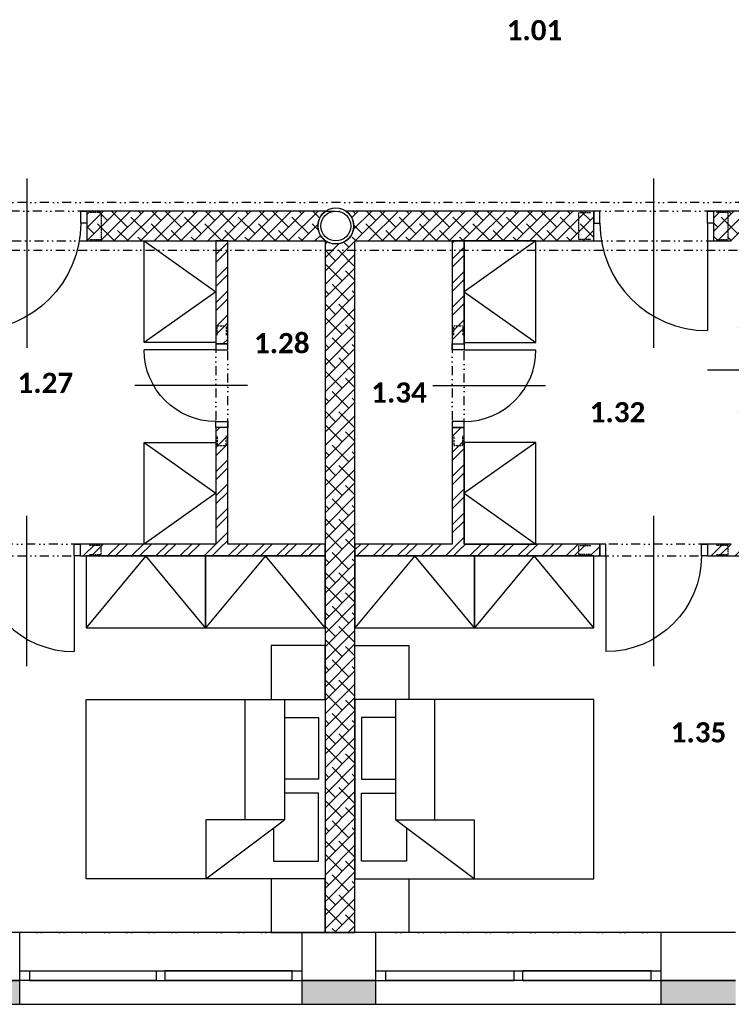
# Model space of a CAD drawing. Header units: millimetres. Extents: x -16871 to 82323, y -2942 to 27689.
# Tile 13 of 25: x 21379 to 27335, y 5230 to 13466. Entities that reach past the tile are written whole.
import ezdxf
from ezdxf.enums import TextEntityAlignment as Align

# ---------------------------------------------------------------- set-up
doc = ezdxf.new("R2010")
doc.units = ezdxf.units.MM
doc.linetypes.add('DASHED', pattern=[0.75, 0.5, -0.25])
doc.linetypes.add('DIVIDE2', pattern=[0.625, 0.25, -0.125, 0, -0.125, 0, -0.125])
for name, color, linetype in [('A-Door-G', 9, 'Continuous'), ('A-Furniture-G', 9, 'Continuous'), ('A-Room-T', 3, 'Continuous'), ('A-Wall-Abov', 9, 'DIVIDE2'), ('A-Wall-Blow', 9, 'Continuous'), ('A-Wall-Comp', 9, 'Continuous'), ('A-Wall-G', 9, 'Continuous'), ('A-Wall-Patt', 9, 'Continuous'), ('A-Window-G', 9, 'Continuous'), ('A-WindowAssy-G', 9, 'Continuous'), ('S-Beam-G', 9, 'Continuous'), ('S-Column-G', 9, 'Continuous')]:
    doc.layers.add(name, color=color, linetype=linetype)
doc.styles.add('RoomTag', font='calibrib.ttf')

# ---------------------------------------------------------------- blocks, each defined once
blk = doc.blocks.new('AreaLabel1')
at = {"style": 'RoomTag'}
blk.add_attdef('AreaOBJ:Label', text='', height=1.5, dxfattribs=at).set_placement((0, 0), align=Align.MIDDLE_CENTER)
blk = doc.blocks.new('dvojsklo')
at = {"linetype": 'ByBlock'}
for p, q in [((500, 25), (-500, 25)), ((-500, -25), (500, -25))]:
    blk.add_line(p, q, dxfattribs=at)
blk = doc.blocks.new('osa1K')
at = {"linetype": 'ByBlock'}
blk.add_lwpolyline([(0, -250), (0, 850)], dxfattribs=at)
for points in [[(-350, 0), (-350, -0.0001)], [(350, 0), (350, -0.0001)]]:
    blk.add_lwpolyline(points)
blk = doc.blocks.new('M_DFURN_BED_3D DOUBLE WARDROBE_P')
at = {"linetype": 'ByBlock', "lineweight": -2}
blk.add_lwpolyline([(1, 0.5), (0, 0.5), (0, -0.5), (1, -0.5)], close=True, dxfattribs=at)
blk.add_lwpolyline([(1, 0.5), (0, 0), (1, -0.5)], dxfattribs=at)
at = {"layer": 'DEFPOINTS', "linetype": 'ByBlock', "lineweight": -2}
for p in [(0, 0.5), (0, -0.5)]:
    blk.add_point(p, dxfattribs=at)
blk = doc.blocks.new('M_DFURN_BED_3D DOUBLE BED_P')
at = {"linetype": 'ByBlock', "lineweight": -2}
blk.add_line((0.1696, 0.5), (0.1696, -0.1712), dxfattribs=at)
for points in [[(0, -0.5), (1, -0.5), (1, 0.5), (0, 0.5)], [(0.1696, -0.1712), (0.4984, -0.1712), (0.4984, -0.5)]]:
    blk.add_lwpolyline(points, close=True, dxfattribs=at)
for points in [[(0.334, -0.1712), (0.334, 0.5)], [(0.1696, 0.3998), (0.0277, 0.3998), (0.0277, 0.0549), (0.1696, 0.0549)], [(0.2153, -0.2178), (0.2153, -0.4019), (0.0277, -0.4019), (0.0277, -0.0221), (0.1696, -0.0221)]]:
    blk.add_lwpolyline(points, dxfattribs=at)
at = {"layer": 'DEFPOINTS', "linetype": 'ByBlock', "lineweight": -2}
for p in [(0, 0.5), (1, 0), (0, -0.5)]:
    blk.add_point(p, dxfattribs=at)
blk = doc.blocks.new('SYMBOL_Closet_3_2D')
blk.add_lwpolyline([(0, 0), (0.45, 0), (0.45, -0.45), (0, -0.45)], close=True)
blk = doc.blocks.new('překlad 225')
at = {"linetype": 'ByBlock', "ltscale": 0.5}
for points in [[(-795, -112.5), (-945, -112.5), (-945, 112.5), (-795, 112.5)], [(795, -112.5), (945, -112.5), (945, 112.5), (795, 112.5)]]:
    blk.add_lwpolyline(points, dxfattribs=at)
blk = doc.blocks.new('překlad 75')
at = {"linetype": 'ByBlock', "ltscale": 0.5}
for points in [[(-795, -37.5), (-945, -37.5), (-945, 37.5), (-795, 37.5)], [(795, -37.5), (945, -37.5), (945, 37.5), (795, 37.5)]]:
    blk.add_lwpolyline(points, dxfattribs=at)

msp = doc.modelspace()

# ---------------------------------------------------------------- hatches: boundary and pattern name
at = {"layer": 'A-Wall-Patt', "linetype": 'Continuous', "lineweight": -3, "ltscale": 300}
h = msp.add_hatch(dxfattribs=at)
h.set_pattern_fill('ANSI38', color=256, scale=25, style=0)
h.paths.add_polyline_path([(27435, 11615), (27435, 11865), (27185, 11865), (27185, 11615)], flags=0)
h.paths.add_polyline_path([(26185, 11615), (26185, 11865), (24107.9, 11865, -0.458747), (24136.2, 11639.4), (24185, 11615)], flags=0)
h.paths.add_polyline_path([(21940, 11865), (21940, 11615), (23935, 11615), (23939.1, 11617, -0.52891), (23942.1, 11865)], flags=0)
h.paths.add_polyline_path([(20940, 11615), (20940, 11865), (20685, 11865), (20685, 11615)], flags=0)
h = msp.add_hatch(dxfattribs=at)
h.set_pattern_fill('ANSI32', color=256, scale=15, style=0)
h.paths.add_polyline_path([(23020, 8980), (23120, 8980), (23120, 8980), (23070, 9030), (23020, 8980)], flags=0)
h.paths.add_polyline_path([(23020, 9080), (23070, 9030), (23120, 9080), (23120, 10055), (23020, 10055)], flags=0)
h.paths.add_polyline_path([(23020, 10755), (23120, 10755), (23120, 11615), (23020, 11615)], flags=0)
h = msp.add_hatch(dxfattribs=at)
h.set_pattern_fill('ANSI38', color=256, scale=25, style=0)
h.paths.add_polyline_path([(23935, 5830), (24185, 5830), (24185, 11615), (24136.2, 11639.4, -0.377936), (23939.1, 11617), (23935, 11615)], flags=0)
h = msp.add_hatch(dxfattribs=at)
h.set_pattern_fill('ANSI32', color=256, scale=15, angle=-360, style=0)
h.paths.add_polyline_path([(25000, 10755), (25100, 10755), (25100, 11615), (25000, 11615)], flags=0)
h.paths.add_polyline_path([(25100, 10055), (25000, 10055), (25000, 9080), (25050, 9030), (25100, 9080)], flags=0)
h.paths.add_polyline_path([(25100, 8980), (25050, 9030), (25000, 8980), (25000, 8980), (25100, 8980)], flags=0)
h = msp.add_hatch(dxfattribs=at)
h.set_pattern_fill('ANSI32', color=256, scale=15, angle=-360, style=0)
h.paths.add_polyline_path([(27435, 9080), (27401.7, 9055), (27435, 8980)], flags=0)
h.paths.add_polyline_path([(25100, 9080), (25050, 9030), (25100, 8980), (26235, 8980), (26235, 9080)], flags=0)
h.paths.add_polyline_path([(27135, 9080), (27135, 8980), (27435, 8980), (27401.7, 9055), (27335, 9080)], flags=0)
h.paths.add_polyline_path([(20785, 9080), (20685, 8980), (20985, 8980), (20985, 9080)], flags=0)
h.paths.add_polyline_path([(21885, 9080), (21885, 8980), (23020, 8980), (23070, 9030), (23020, 9080)], flags=0)
h.paths.add_polyline_path([(23120, 9080), (23070, 9030), (23120, 8980), (23935, 8980), (23935, 9080)], flags=0)
h.paths.add_polyline_path([(25000, 8980), (25050, 9030), (25000, 9080), (24185, 9080), (24185, 8980)], flags=0)
h = msp.add_hatch(dxfattribs=at)
h.set_pattern_fill('HONEY', color=256, scale=15, style=0)
h.paths.add_polyline_path([(11725, 5430), (11725, 5230), (12360, 5230), (12360, 5430)], flags=0)
h.paths.add_polyline_path([(9370, 5230), (9370, 5430), (8800, 5430), (8600, 5230)], flags=0)
h.paths.add_polyline_path([(17735, 5430), (17735, 5230), (18390, 5230), (18390, 5430)], flags=0)
h.paths.add_polyline_path([(15365, 5230), (15365, 5430), (14730, 5430), (14730, 5230)], flags=0)
h.paths.add_polyline_path([(23740, 5430), (23740, 5230), (24360, 5230), (24360, 5430)], flags=0)
h.paths.add_polyline_path([(21380, 5230), (21380, 5430), (20750, 5430), (20750, 5230)], flags=0)
h.paths.add_polyline_path([(29725, 5430), (29725, 5230), (30375, 5230), (30375, 5430)], flags=0)
h.paths.add_polyline_path([(27370, 5230), (27370, 5430), (26745, 5430), (26745, 5230)], flags=0)
h.paths.add_polyline_path([(41770, 5430), (41770, 5230), (42570, 5230), (42570, 5430)], flags=0)
h.paths.add_polyline_path([(39385, 5230), (39385, 5430), (38755, 5430), (38755, 5230)], flags=0)
h.paths.add_polyline_path([(36350, 5230), (36350, 5430), (35695, 5430), (35695, 5230)], flags=0)
h.paths.add_polyline_path([(33340, 5230), (33340, 5430), (32740, 5430), (32740, 5230)], flags=0)

# ---------------------------------------------------------------- linework, layer by layer
at = {"layer": 'A-Door-G', "linetype": 'Continuous', "lineweight": -3, "ltscale": 300}
for points in [[(21890, 11865), (21940, 11865), (21940, 11765), (21890, 11765)], [(26235, 11865), (26185, 11865), (26185, 11765), (26235, 11765)], [(27135, 11865), (27185, 11865), (27185, 11765), (27135, 11765)], [(23120, 10705), (23120, 10755), (23020, 10755), (23020, 10705)], [(25000, 10705), (25000, 10755), (25100, 10755), (25100, 10705)], [(23120, 10105), (23120, 10055), (23020, 10055), (23020, 10105)], [(25000, 10105), (25000, 10055), (25100, 10055), (25100, 10105)], [(21835, 9080), (21885, 9080), (21885, 8980), (21835, 8980)], [(26285, 9080), (26235, 9080), (26235, 8980), (26285, 8980)], [(27085, 9080), (27135, 9080), (27135, 8980), (27085, 8980)]]:
    msp.add_lwpolyline(points, close=True, dxfattribs=at)
for points in [[(27135, 11765), (27135, 10865)], [(23020, 10705), (22420, 10705)], [(25100, 10705), (25700, 10705)], [(21835, 8980), (21835, 8180)], [(26285, 8980), (26285, 8180)]]:
    msp.add_lwpolyline(points, dxfattribs=at)
at = {"layer": 'A-Door-G', "linetype": 'Continuous', "lineweight": -3, "ltscale": 300, "extrusion": (0, 0, -1)}
for centre, radius, start, end in [((-20990, 11765), 900, 180, 270), ((-23020, 10705), 600, 270, 0), ((-26285, 8980), 800, 180, 270)]:
    msp.add_arc(centre, radius, start, end, dxfattribs=at)
at = {"layer": 'A-Door-G', "linetype": 'Continuous', "lineweight": -3, "ltscale": 300}
for centre, radius, start, end in [((27135, 11765), 900, 180, 270), ((25100, 10705), 600, 270, 0), ((21835, 8980), 800, 180, 270)]:
    msp.add_arc(centre, radius, start, end, dxfattribs=at)
at = {"layer": 'A-Wall-Abov', "linetype": 'DIVIDE2', "lineweight": -3, "ltscale": 300}
for p, q in [((42270, 11937.4), (9105, 11937.4)), ((21940, 11865), (20940, 11865)), ((23942.1, 11865), (24107.9, 11865)), ((27185, 11865), (26185, 11865)), ((20940, 11615), (21940, 11615)), ((26185, 11615), (27185, 11615)), ((9105, 11537.4), (42270, 11537.4)), ((23020, 10755), (23020, 10055)), ((23120, 10055), (23120, 10755)), ((25000, 10755), (25000, 10055)), ((25100, 10055), (25100, 10755)), ((21885, 9080), (20985, 9080)), ((27135, 9080), (26235, 9080)), ((20985, 8980), (21885, 8980)), ((26235, 8980), (27135, 8980)), ((23740, 5830), (21380, 5830)), ((26745, 5830), (24360, 5830)), ((21380, 5230), (23740, 5230)), ((24360, 5230), (26745, 5230))]:
    msp.add_line(p, q, dxfattribs=at)
at = {"layer": 'A-Wall-Blow', "linetype": 'Continuous', "lineweight": -3, "ltscale": 300}
for p, q in [((23740, 5830), (21380, 5830)), ((26745, 5830), (24360, 5830)), ((21380, 5230), (23740, 5230)), ((24360, 5230), (26745, 5230))]:
    msp.add_line(p, q, dxfattribs=at)
at = {"layer": 'A-Wall-Comp', "linetype": 'Continuous', "lineweight": -3, "ltscale": 300}
for p, q in [((23120, 11615), (23020, 11615)), ((23020, 11615), (23120, 11615)), ((25100, 11615), (25000, 11615)), ((25000, 11615), (25100, 11615)), ((23935, 8980), (23935, 9080)), ((23935, 9080), (23935, 8980)), ((24185, 9080), (24185, 8980)), ((24185, 8980), (24185, 9080)), ((24185, 5830), (23935, 5830)), ((23935, 5830), (24185, 5830)), ((20750, 5430), (21380, 5430)), ((21380, 5430), (20750, 5430)), ((23740, 5430), (24360, 5430)), ((24360, 5430), (23740, 5430)), ((26745, 5430), (27370, 5430)), ((27370, 5430), (26745, 5430))]:
    msp.add_line(p, q, dxfattribs=at)
at = {"layer": 'A-Wall-G', "linetype": 'Continuous', "lineweight": -3, "ltscale": 300}
for p, q in [((21940, 11865), (21940, 11615)), ((23942.1, 11865), (21940, 11865)), ((26185, 11865), (24107.9, 11865)), ((26185, 11615), (26185, 11865)), ((27435, 11865), (27185, 11865)), ((27185, 11865), (27185, 11615)), ((21940, 11615), (23020, 11615)), ((23020, 11615), (23020, 10755)), ((23120, 10755), (23120, 11615)), ((23120, 11615), (23935, 11615)), ((23935, 11615), (23935, 9080)), ((24185, 9080), (24185, 11615)), ((24185, 11615), (25000, 11615)), ((25000, 11615), (25000, 10755)), ((25100, 10755), (25100, 11615)), ((25100, 11615), (26185, 11615)), ((27185, 11615), (27335, 11615)), ((23020, 10755), (23120, 10755)), ((25000, 10755), (25100, 10755)), ((23120, 10055), (23020, 10055)), ((23020, 10055), (23020, 9080)), ((23120, 9080), (23120, 10055)), ((25100, 10055), (25000, 10055)), ((25000, 10055), (25000, 9080)), ((25100, 9080), (25100, 10055)), ((21885, 9080), (21885, 8980)), ((23020, 9080), (21885, 9080)), ((23935, 9080), (23120, 9080)), ((25000, 9080), (24185, 9080)), ((26235, 9080), (25100, 9080)), ((26235, 8980), (26235, 9080)), ((27135, 9080), (27135, 8980)), ((27335, 9080), (27135, 9080)), ((21885, 8980), (23020, 8980)), ((23020, 8980), (23120, 8980)), ((23020, 8980), (23020, 8980)), ((23120, 8980), (23935, 8980)), ((23120, 8980), (23120, 8980)), ((23935, 8980), (23935, 5830)), ((24185, 8980), (25000, 8980)), ((24185, 5830), (24185, 8980)), ((25000, 8980), (25000, 8980)), ((25000, 8980), (25100, 8980)), ((25100, 8980), (26235, 8980)), ((25100, 8980), (25100, 8980)), ((27135, 8980), (27435, 8980)), ((21380, 5830), (20750, 5830)), ((21380, 5230), (21380, 5830)), ((23935, 5830), (23740, 5830)), ((23740, 5830), (23740, 5230)), ((24360, 5830), (24185, 5830)), ((24360, 5230), (24360, 5830)), ((27370, 5830), (26745, 5830)), ((26745, 5830), (26745, 5230)), ((20750, 5230), (21380, 5230)), ((23740, 5230), (24360, 5230)), ((26745, 5230), (27370, 5230))]:
    msp.add_line(p, q, dxfattribs=at)
at = {"layer": 'A-Wall-G', "linetype": 'Continuous', "lineweight": -3, "ltscale": 300, "extrusion": (0, 0, -1)}
for start, end in [(304.94348, 56.44269), (123.55731, 222.12986), (222.12986, 304.94348)]:
    msp.add_arc((-24025, 11740), 150, start, end, dxfattribs=at)
at = {"layer": 'A-WindowAssy-G', "linetype": 'Continuous', "lineweight": -3, "ltscale": 300}
for p, q in [((21380, 5430), (21380, 5510)), ((21380, 5510), (21460, 5510)), ((21460, 5510), (21460, 5430)), ((21460, 5510), (22525, 5510)), ((22525, 5510), (23740, 5510)), ((22525, 5430), (22525, 5510)), ((22595, 5510), (22595, 5430)), ((23660, 5430), (23660, 5510)), ((23740, 5510), (23740, 5430)), ((24360, 5430), (24360, 5510)), ((24360, 5510), (25517.5, 5510)), ((24440, 5510), (24440, 5430)), ((25517.5, 5430), (25517.5, 5510)), ((25517.5, 5510), (25587.5, 5510)), ((25587.5, 5510), (26745, 5510)), ((25587.5, 5510), (25587.5, 5430)), ((26665, 5430), (26665, 5510)), ((26745, 5510), (26745, 5430)), ((21460, 5430), (21380, 5430)), ((21460, 5430), (22525, 5430)), ((22525, 5430), (23740, 5430)), ((24360, 5430), (25517.5, 5430)), ((25587.5, 5430), (25517.5, 5430)), ((25587.5, 5430), (26745, 5430))]:
    msp.add_line(p, q, dxfattribs=at)
at = {"layer": 'S-Column-G', "linetype": 'Continuous', "lineweight": -3, "ltscale": 300}
for start, end in [(0, 180), (180, 0)]:
    msp.add_arc((24025, 11740), 150, start, end, dxfattribs=at)
at = {"layer": 'S-Column-G', "linetype": 'Continuous', "lineweight": -3, "ltscale": 300, "extrusion": (0, 0, -1)}
for start, end in [(0, 180), (180, 0)]:
    msp.add_arc((-24025, 11740), 125, start, end, dxfattribs=at)

# ---------------------------------------------------------------- block references
at = {"layer": 'A-Door-G', "linetype": 'Continuous', "lineweight": -3, "ltscale": 300, "extrusion": (0, 0, -1), "zscale": -1}
for p, xscale, yscale, rotation in [((-21440, 11815), 1.285714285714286, 1.285714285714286, 180), ((-23070, 10405), 0.8571428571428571, 0.8571428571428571, 270), ((-26685, 9030), 1.142857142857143, 1.142857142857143, 180)]:
    msp.add_blockref('osa1K', p, dxfattribs=dict(at, xscale=xscale, yscale=yscale, rotation=rotation))
at = {"layer": 'A-Door-G', "linetype": 'Continuous', "lineweight": -3, "ltscale": 300}
for p, xscale, yscale, rotation in [((26685, 11815), 1.285714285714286, 1.285714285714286, 180), ((25050, 10405), 0.8571428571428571, 0.8571428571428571, 269.9999999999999), ((21435, 9030), 1.142857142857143, 1.142857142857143, 180)]:
    msp.add_blockref('osa1K', p, dxfattribs=dict(at, xscale=xscale, yscale=yscale, rotation=rotation))
at = {"layer": 'A-Door-G', "linetype": 'Continuous', "lineweight": -3, "ltscale": 300, "rotation": 270}
msp.add_blockref('osa1K', (27385, 10537.4), dxfattribs=at)
at = {"layer": 'A-Furniture-G', "linetype": 'Continuous', "lineweight": -3, "ltscale": 300, "extrusion": (0, 0, -1)}
for name, p, xscale, yscale, zscale in [('M_DFURN_BED_3D DOUBLE WARDROBE_P', (-23020, 11190), 600, 850, -2175), ('M_DFURN_BED_3D DOUBLE WARDROBE_P', (-23020, 9505), 600, 850, -2175), ('SYMBOL_Closet_3_2D', (-23935, 8230), 1000, 1000, -1000), ('M_DFURN_BED_3D DOUBLE BED_P', (-23935, 7030), 2000, 1500, -550), ('SYMBOL_Closet_3_2D', (-23935, 6280), 1000, 1000, -1000)]:
    msp.add_blockref(name, p, dxfattribs=dict(at, xscale=xscale, yscale=yscale, zscale=zscale))
at = {"layer": 'A-Furniture-G', "linetype": 'Continuous', "lineweight": -3, "ltscale": 300}
for name, p, xscale, yscale, zscale in [('M_DFURN_BED_3D DOUBLE WARDROBE_P', (25100, 11190), 600, 850, 2175), ('M_DFURN_BED_3D DOUBLE WARDROBE_P', (25100, 9505), 600, 850, 2175), ('SYMBOL_Closet_3_2D', (24185, 8230), 1000, 1000, 1000), ('M_DFURN_BED_3D DOUBLE BED_P', (24185, 7030), 2000, 1500, 550), ('SYMBOL_Closet_3_2D', (24185, 6280), 1000, 1000, 1000)]:
    msp.add_blockref(name, p, dxfattribs=dict(at, xscale=xscale, yscale=yscale, zscale=zscale))
at = {"layer": 'A-Furniture-G', "linetype": 'Continuous', "lineweight": -3, "ltscale": 300, "xscale": 600, "yscale": 1000, "zscale": 2175, "rotation": 270}
for p in [(22435, 8980), (23435, 8980), (24685, 8980), (25685, 8980)]:
    msp.add_blockref('M_DFURN_BED_3D DOUBLE WARDROBE_P', p, dxfattribs=at)
at = {"layer": 'A-Room-T', "linetype": 'Continuous', "lineweight": -3, "ltscale": 300}
ref = msp.add_blockref('AreaLabel1', (25687.5, 13378.3), dxfattribs=dict(at, xscale=112.5, yscale=112.5, zscale=112.5))
ref.add_attrib('AreaOBJ:Label', '1.01', dxfattribs={"layer": '0', "color": 0, "height": 168.75, "style": 'RoomTag'}).set_placement((25687.5, 13378.3), align=Align.MIDDLE_CENTER)
ref = msp.add_blockref('AreaLabel1', (23572.6, 10760.5), dxfattribs=dict(at, xscale=112.5, yscale=112.5, zscale=112.5))
ref.add_attrib('AreaOBJ:Label', '1.28', dxfattribs={"layer": '0', "color": 0, "height": 168.75, "style": 'RoomTag'}).set_placement((23572.6, 10760.5), align=Align.MIDDLE_CENTER)
ref = msp.add_blockref('AreaLabel1', (21593.8, 10428), dxfattribs=dict(at, xscale=112.5, yscale=112.5, zscale=112.5))
ref.add_attrib('AreaOBJ:Label', '1.27', dxfattribs={"layer": '0', "color": 0, "height": 168.75, "style": 'RoomTag'}).set_placement((21593.8, 10428), align=Align.MIDDLE_CENTER)
ref = msp.add_blockref('AreaLabel1', (24553.9, 10347.5), dxfattribs=dict(at, xscale=112.5, yscale=112.5, zscale=112.5))
ref.add_attrib('AreaOBJ:Label', '1.34', dxfattribs={"layer": '0', "color": 0, "height": 168.75, "style": 'RoomTag'}).set_placement((24553.9, 10347.5), align=Align.MIDDLE_CENTER)
ref = msp.add_blockref('AreaLabel1', (26382.5, 10182.5), dxfattribs=dict(at, xscale=112.5, yscale=112.5, zscale=112.5))
ref.add_attrib('AreaOBJ:Label', '1.32', dxfattribs={"layer": '0', "color": 0, "height": 168.75, "style": 'RoomTag'}).set_placement((26382.5, 10182.5), align=Align.MIDDLE_CENTER)
ref = msp.add_blockref('AreaLabel1', (27060, 7504.9), dxfattribs=dict(at, xscale=112.5, yscale=112.5, zscale=112.5))
ref.add_attrib('AreaOBJ:Label', '1.35', dxfattribs={"layer": '0', "color": 0, "height": 168.75, "style": 'RoomTag'}).set_placement((27060, 7504.9), align=Align.MIDDLE_CENTER)
at = {"layer": 'A-Window-G', "linetype": 'Continuous', "lineweight": -3, "ltscale": 300, "extrusion": (0, 0, -1), "yscale": 1.6, "zscale": -1}
for p, xscale in [((-21992.5, 5470, -1025), 1.065), ((-21992.5, 5470, -1025), 1.065), ((-23127.5, 5470, -1025), 1.065), ((-24978.8, 5470, -1025), 1.0775), ((-24978.8, 5470, -1025), 1.0775), ((-26126.2, 5470, -1025), 1.0775)]:
    msp.add_blockref('dvojsklo', p, dxfattribs=dict(at, xscale=xscale))
at = {"layer": 'A-Window-G', "linetype": 'Continuous', "lineweight": -3, "ltscale": 300, "yscale": 1.6}
for p, xscale in [((23127.5, 5470, 1025), 1.065), ((26126.2, 5470, 1025), 1.0775)]:
    msp.add_blockref('dvojsklo', p, dxfattribs=dict(at, xscale=xscale))
at = {"layer": 'S-Beam-G', "linetype": 'DASHED', "lineweight": -3, "ltscale": 300}
for name, p, xscale in [('překlad 225', (21440, 11740, 2145), 0.6613756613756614), ('překlad 225', (26685, 11740, 2145), 0.6613756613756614), ('překlad 75', (21435, 9030, 2145), 0.6613756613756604), ('překlad 75', (26685, 9030, 2145), 0.6613756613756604)]:
    msp.add_blockref(name, p, dxfattribs=dict(at, xscale=xscale))
at = {"layer": 'S-Beam-G', "linetype": 'DASHED', "lineweight": -3, "ltscale": 300, "xscale": 0.5291005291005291, "rotation": 270}
for p in [(23070, 10405, 2145), (25050, 10405, 2145)]:
    msp.add_blockref('překlad 75', p, dxfattribs=at)

doc.saveas('drawing.dxf')
